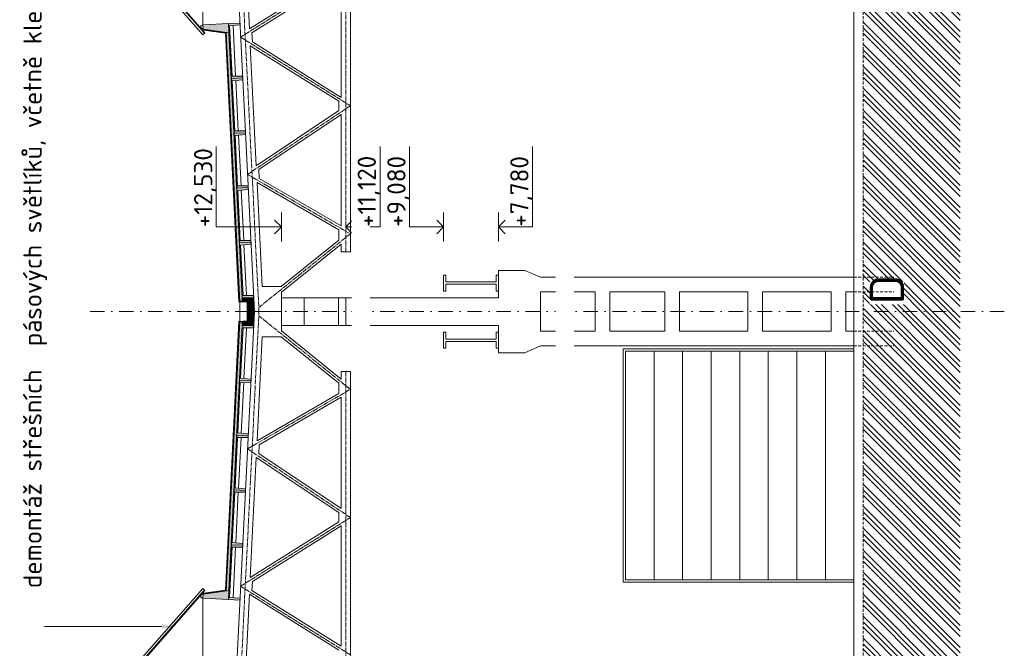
# Model space of a CAD drawing. Header units: millimetres. Extents: x -15830 to 4680139, y -28864 to 2281735.
# Tile 113 of 256: x 147219 to 168764, y 132224 to 145964. Entities that reach past the tile are written whole.
import ezdxf
from ezdxf import colors
from ezdxf.entities.mleader import LeaderData, LeaderLine
from ezdxf.math import Vec2, Vec3

# ---------------------------------------------------------------- set-up
doc = ezdxf.new("R2010")
doc.units = ezdxf.units.MM
for name, pattern in [('AM_DIN_G_W050', [13.75, 9.75, -1.5, 1, -1.5]), ('CARKOVANA', [5, 3, -2]), ('CENTERX2', [101.6, 63.5, -12.7, 12.7, -12.7]), ('DASHDOT', [25.4, 12.7, -6.35, 0, -6.35]), ('HIDDEN', [9.525, 6.35, -3.175])]:
    doc.linetypes.add(name, pattern=pattern)
for name, color, linetype, lineweight in [('A99_N_sraf', 252, 'Continuous', 0), ('A99_N_txt-popis-200', 240, 'Continuous', 5), ('A99_N_txt-popis-50 @ 200', 240, 'Continuous', 9), ('A99_S_kce-demolice', 30, 'Continuous', 20), ('A99_S_kce-pohl', 7, 'Continuous', 5), ('A99_S_kce-rez-sil', 7, 'Continuous', 15), ('A99_S_kce-rez-ten', 7, 'Continuous', 9), ('A99_S_koty-200-vysk', 160, 'Continuous', 9), ('A99_S_osy', 1, 'CENTERX2', 5), ('A99_S_sraf', 252, 'Continuous', 9)]:
    doc.layers.add(name, color=color, linetype=linetype, lineweight=lineweight)
doc.styles.add('A99_popis', font='isocpeur.ttf')
doc.styles.add('ad_popis 100', font='isocpeur.ttf', dxfattribs={"height": 200})
pattern_1 = [(135, (155363.95, 93373.25), (-35.35534, -35.35534), []), (135, (155363.95, 93387.394), (-35.35534, -35.35534), []), (135, (155363.95, 93415.68), (-49.497475, -21.213203), [20, -10, 0, -10])]
pattern_2 = [(137.86, (152077.84, 121899.01), (-26.83778, -29.660305), []), (92.86, (152062.357, 121943.362), (-29.660305, 26.837778), [5, -51.56854]), (137.86, (152062.108, 121948.356), (-26.83778, -29.660305), [5, -35]), (182.86, (152058.4, 121951.71), (-26.837778, -29.660305), [5, -51.56854]), (227.86, (152053.406, 121951.46), (29.660305, -26.83778), [5, -35]), (92.86, (152050.3, 121942.76), (-29.660305, 26.837778), [5, -51.56854]), (137.86, (152054.01, 121939.405), (-26.83778, -29.660305), [5, -35]), (182.86, (152059.002, 121939.655), (-26.837778, -29.660305), [5, -51.56854]), (227.86, (152062.357, 121943.362), (29.660305, -26.83778), [5, -35]), (137.86, (152045.08, 121955.62), (-26.83778, -29.660305), [10, -30])]

msp = doc.modelspace()

# ---------------------------------------------------------------- hatches: boundary and pattern name
at = {"layer": 'A99_N_sraf', "lineweight": 0, "transparency": 33554687}
h = msp.add_hatch(dxfattribs=at)
h.set_pattern_fill('ZELEZOBETON', color=256, scale=10)
h.set_pattern_definition([(45, (-137246.05, -449416.75), (-35.355339, 35.355339), []), (45, (-137231.91, -449416.75), (-35.355339, 35.355339), []), (45, (-137203.623, -449416.75), (-21.2132034, 49.4974747), [20, -10, 0, -10])])
h.paths.add_polyline_path([(152338.95, 139583.252), (152303.95, 139583.252), (152303.95, 139363.252), (152088.95, 139353.252), (152088.95, 139283.252), (152338.95, 139283.252)])
h.paths.add_polyline_path([(152338.95, 139883.252), (152088.95, 139883.252), (152088.95, 139813.252), (152303.95, 139803.252), (152303.95, 139583.252), (152338.95, 139583.252)])
at = {"layer": 'A99_S_kce-demolice', "lineweight": 0}
h = msp.add_hatch(dxfattribs=at)
h.set_pattern_fill('BETON-LEHKY', color=256, scale=10, style=0)
h.set_pattern_definition([(45, (-86056.908, 94283.252), (-28.284271, 28.284271), []), (0, (-86011.84, 94296.5), (28.2842712, 28.2842712), [5, -51.5685425]), (45, (-86006.84, 94296.5), (-28.284271, 28.284271), [5, -35]), (90, (-86003.303, 94300.036), (-28.2842712, 28.2842712), [5, -51.5685425]), (135, (-86003.303, 94305.036), (-28.284271, -28.284271), [5, -35]), (0, (-86011.84, 94308.572), (28.2842712, 28.2842712), [5, -51.5685425]), (45, (-86015.375, 94305.036), (-28.284271, 28.284271), [5, -35]), (90, (-86015.375, 94300.036), (-28.2842712, 28.2842712), [5, -51.5685425]), (135, (-86011.84, 94296.5), (-28.284271, -28.284271), [5, -35]), (45, (-85998.732, 94313.143), (-28.284271, 28.284271), [10, -30])])
h.paths.add_polyline_path([(152303.95, 139803.252), (152219.533, 139807.178), (152218.95, 139359.299), (152303.95, 139363.252)])
at = {"layer": 'A99_S_sraf', "linetype": 'Continuous', "lineweight": 0}
h = msp.add_hatch(dxfattribs=at)
h.set_pattern_fill('ZEM_PUVODNI', color=256, scale=85)
h.set_pattern_definition([(135, (-86071.05, 89198.25), (-240.4163, -240.4163), []), (135, (-86071.05, 89318.46), (-240.4163, -240.4163), []), (135, (-86071.05, 89438.67), (-240.4163, -240.4163), [])])
h.paths.add_polyline_path([(165673.95, 76738.252), (165673.95, 89258.252), (165673.95, 93393.252), (166228.95, 93393.252), (166228.95, 93683.252), (165673.95, 93683.252), (165673.95, 178108.252), (167798.95, 178108.252), (167798.95, 76738.252)])

# ---------------------------------------------------------------- linework, layer by layer
at = {"layer": 'A99_N_sraf', "linetype": 'Continuous', "lineweight": 0, "ltscale": 2, "transparency": 33554562}
msp.add_lwpolyline([(152088.95, 139883.252), (152338.95, 139883.252), (152338.95, 139283.252), (152088.95, 139283.252), (152088.95, 139353.252), (152303.95, 139363.252), (152303.95, 139803.252), (152088.95, 139813.252)], close=True, dxfattribs=at)
for points in [[(152218.95, 139583.252), (152218.95, 139807.206), (152021.892, 139816.371)], [(152218.95, 139583.252), (152218.95, 139359.299), (152021.892, 139350.133)]]:
    msp.add_lwpolyline(points, dxfattribs=at)
at = {"layer": 'A99_S_kce-demolice', "lineweight": 9}
msp.add_lwpolyline([(151233.62, 145772.149), (151229.467, 145842.025), (151184.547, 145839.356), (151188.699, 145769.479)], close=True, dxfattribs=at)
at = {"layer": 'A99_S_kce-pohl', "lineweight": 5}
for p, q in [((154253.95, 141058.385), (154253.95, 140888.598)), ((154253.95, 138108.119), (154253.95, 138277.906))]:
    msp.add_line(p, q, dxfattribs=at)
at = {"layer": 'A99_S_kce-pohl'}
for p, q in [((157693.95, 140483.252), (157693.95, 139883.252)), ((157693.95, 140483.252), (158274.333, 140483.252)), ((158613.95, 140333.252), (158274.333, 140483.252)), ((158613.95, 140333.252), (165473.95, 140333.252)), ((157693.95, 139883.252), (152974.426, 139883.252)), ((158613.95, 140013.252), (159813.95, 140013.252)), ((158613.95, 140013.252), (158613.95, 139153.252)), ((159813.95, 140013.252), (159813.95, 139153.252)), ((160133.95, 140013.252), (160133.95, 139153.252)), ((160133.95, 140013.252), (161333.95, 140013.252)), ((161333.95, 140013.252), (161333.95, 139153.252)), ((161653.95, 140013.252), (161653.95, 139153.252)), ((161653.95, 140013.252), (163153.95, 140013.252)), ((163153.95, 140013.252), (163153.95, 139153.252)), ((163473.95, 140013.252), (163473.95, 139153.252)), ((163473.95, 140013.252), (164973.95, 140013.252)), ((164973.95, 140013.252), (164973.95, 139153.252)), ((165293.95, 140013.252), (165293.95, 139153.252)), ((165293.95, 140013.252), (165473.95, 140013.252)), ((157693.95, 139283.252), (152974.426, 139283.252)), ((157693.95, 138683.252), (157693.95, 139283.252)), ((158613.95, 139153.252), (159813.95, 139153.252)), ((160133.95, 139153.252), (161333.95, 139153.252)), ((161653.95, 139153.252), (163153.95, 139153.252)), ((163473.95, 139153.252), (164973.95, 139153.252)), ((165293.95, 139153.252), (165473.95, 139153.252)), ((158613.95, 138833.252), (158274.333, 138683.252)), ((158613.95, 138833.252), (165473.95, 138833.252)), ((157693.95, 138683.252), (158274.333, 138683.252))]:
    msp.add_line(p, q, dxfattribs=at)
at = {"layer": 'A99_S_kce-pohl', "lineweight": 0}
for p, q in [((152943.95, 139503.252), (152943.95, 140005.649)), ((152943.95, 139663.252), (152943.95, 139160.855))]:
    msp.add_line(p, q, dxfattribs=at)
at = {"layer": 'A99_S_kce-pohl', "lineweight": 5}
for points in [[(151903.95, 148583.252), (152353.95, 139583.252)], [(152114.457, 148378.119), (152245.273, 145761.791)], [(154203.95, 146985.964), (152245.273, 145761.791)], [(154253.95, 146899.29), (152299.536, 145677.781)], [(154253.95, 146899.29), (154253.95, 144267.214)], [(152299.536, 145677.781), (152309.294, 145482.625)], [(152309.294, 145482.625), (154253.95, 144267.214)], [(152263.703, 145393.194), (152394.833, 142770.6)], [(152263.703, 145393.194), (154203.95, 144180.54)], [(154203.95, 144180.54), (154203.95, 143976.678)], [(154203.95, 143976.678), (152394.833, 142770.6)], [(154253.95, 143889.826), (152449.096, 142686.59)], [(154253.95, 143889.826), (154253.95, 141456.553)], [(152449.096, 142686.59), (152458.736, 142493.788)], [(152458.736, 142493.788), (154253.95, 141456.553)], [(152413.13, 142404.647), (152526.7, 140133.252)], [(152413.13, 142404.647), (154203.95, 141369.951)], [(154203.95, 141369.951), (154203.95, 141146.493)], [(154203.95, 141146.493), (152943.097, 140133.252)], [(154253.95, 141058.385), (152943.95, 140005.649)], [(152943.097, 140133.252), (152526.7, 140133.252)], [(152943.95, 139583.252), (152943.95, 140005.649)], [(151903.95, 130583.252), (152353.95, 139583.252)], [(152943.95, 139583.252), (152943.95, 139160.855)], [(152413.13, 136761.857), (152526.7, 139033.252)], [(152943.097, 139033.252), (152526.7, 139033.252)], [(154203.95, 138020.011), (152943.097, 139033.252)], [(154253.95, 138108.119), (152943.95, 139160.855)], [(154203.95, 137796.553), (154203.95, 138020.011)], [(152413.13, 136761.857), (154203.95, 137796.553)], [(152458.736, 136672.716), (154253.95, 137709.951)], [(154253.95, 135276.678), (154253.95, 137709.951)], [(152449.096, 136479.914), (152458.736, 136672.716)], [(152263.703, 133773.31), (152394.833, 136395.905)], [(154203.95, 135189.826), (152394.833, 136395.905)], [(154253.95, 135276.678), (152449.096, 136479.914)], [(154203.95, 134985.964), (154203.95, 135189.826)], [(152263.703, 133773.31), (154203.95, 134985.964)], [(152309.294, 133683.879), (154253.95, 134899.29)], [(154253.95, 132267.214), (154253.95, 134899.29)], [(152299.536, 133488.723), (152309.294, 133683.879)], [(152114.457, 130788.385), (152245.273, 133404.713)], [(154203.95, 132180.54), (152245.273, 133404.713)], [(154253.95, 132267.214), (152299.536, 133488.723)]]:
    msp.add_lwpolyline(points, dxfattribs=at)
at = {"layer": 'A99_S_kce-pohl', "color": 253, "linetype": 'AM_DIN_G_W050', "lineweight": 0, "ltscale": 10}
for points in [[(152003.826, 148588.246), (152453.826, 139588.246)], [(152003.826, 130578.258), (152453.826, 139578.258)]]:
    msp.add_lwpolyline(points, dxfattribs=at)
at = {"layer": 'A99_S_kce-pohl'}
for points in [[(165473.95, 138768.252), (160423.95, 138768.252), (160423.95, 133668.252), (165473.95, 133668.252)], [(165473.95, 138718.252), (160473.95, 138718.252), (160473.95, 133718.252), (165473.95, 133718.252)]]:
    msp.add_lwpolyline(points, close=True, dxfattribs=at)
for points in [[(161098.95, 138718.252), (161098.95, 138718.252), (161098.95, 133718.252)], [(161723.95, 138718.252), (161723.95, 138718.252), (161723.95, 133718.252)], [(162348.95, 138718.252), (162348.95, 138718.252), (162348.95, 133718.252)], [(162973.95, 138718.252), (162973.95, 138718.252), (162973.95, 133718.252)], [(163598.95, 138718.252), (163598.95, 138718.252), (163598.95, 133718.252)], [(164223.95, 138718.252), (164223.95, 138718.252), (164223.95, 133718.252)], [(164848.95, 138718.252), (164848.95, 138718.252), (164848.95, 133718.252)]]:
    msp.add_lwpolyline(points, dxfattribs=at)
at = {"layer": 'A99_S_kce-rez-sil'}
for p, q in [((156493.95, 140383.252), (156493.95, 140033.252)), ((156493.95, 140383.252), (156543.95, 140383.252)), ((156543.95, 140383.252), (156543.95, 140233.252)), ((157693.95, 140383.252), (157643.95, 140383.252)), ((157643.95, 140383.252), (157643.95, 140233.252)), ((157693.95, 140383.252), (157693.95, 140033.252)), ((156543.95, 140233.252), (157643.95, 140233.252)), ((156543.95, 140183.252), (157643.95, 140183.252)), ((156543.95, 140033.252), (156543.95, 140183.252)), ((157643.95, 140033.252), (157643.95, 140183.252)), ((152943.95, 139363.252), (152943.95, 139963.252)), ((153443.95, 139283.252), (153443.95, 139883.252)), ((156493.95, 140033.252), (156543.95, 140033.252)), ((157693.95, 140033.252), (157643.95, 140033.252)), ((156493.95, 138783.252), (156493.95, 139133.252)), ((156493.95, 139133.252), (156543.95, 139133.252)), ((156543.95, 139133.252), (156543.95, 138983.252)), ((156543.95, 138983.252), (157643.95, 138983.252)), ((157693.95, 139133.252), (157643.95, 139133.252)), ((157643.95, 139133.252), (157643.95, 138983.252)), ((157693.95, 138783.252), (157693.95, 139133.252)), ((156493.95, 138783.252), (156543.95, 138783.252)), ((156543.95, 138783.252), (156543.95, 138933.252)), ((156543.95, 138933.252), (157643.95, 138933.252)), ((157643.95, 138783.252), (157643.95, 138933.252)), ((157693.95, 138783.252), (157643.95, 138783.252))]:
    msp.add_line(p, q, dxfattribs=at)
at = {"layer": 'A99_S_kce-rez-sil', "lineweight": 9}
msp.add_line((152338.95, 139583.252), (152943.95, 139583.252), dxfattribs=at)
at = {"layer": 'A99_S_kce-rez-sil'}
msp.add_lwpolyline([(153443.95, 139883.252), (153443.95, 139283.252), (152943.95, 139283.252), (152943.95, 139883.252)], close=True, dxfattribs=at)
at = {"layer": 'A99_S_kce-rez-sil', "color": 7, "linetype": 'HIDDEN', "lineweight": 5, "ltscale": 10}
for points in [[(165473.95, 139153.252), (166343.95, 139153.252)], [(165473.95, 138833.252), (166343.95, 138833.252)]]:
    msp.add_lwpolyline(points, dxfattribs=at)
at = {"layer": 'A99_S_kce-rez-ten', "linetype": 'HIDDEN', "lineweight": 5, "ltscale": 10}
msp.add_line((165673.95, 93683.252), (165673.95, 178108.252), dxfattribs=at)
at = {"layer": 'A99_S_kce-rez-ten', "lineweight": 13}
msp.add_line((165473.95, 121013.252), (165473.95, 176133.252), dxfattribs=at)
at = {"layer": 'A99_S_kce-rez-ten', "lineweight": 0}
for points in [[(152098.721, 144691.88), (151849.032, 144679.406), (151789.157, 145877.912), (152038.846, 145890.386), (152040.842, 145850.435), (151811.627, 145828.972), (151866.512, 144730.342), (152096.725, 144731.831)], [(152158.595, 143493.375), (151908.907, 143480.901), (151849.032, 144679.406), (152098.721, 144691.88), (152100.716, 144651.93), (151871.502, 144630.467), (151926.387, 143531.837), (152156.6, 143533.325)], [(152218.47, 142294.87), (151968.782, 142282.396), (151908.907, 143480.901), (152158.595, 143493.375), (152160.591, 143453.425), (151931.377, 143431.961), (151986.262, 142333.331), (152216.474, 142334.82)], [(152278.345, 141096.364), (152028.657, 141083.89), (151968.782, 142282.396), (152218.47, 142294.87), (152220.466, 142254.92), (151991.252, 142233.456), (152046.137, 141134.826), (152276.349, 141136.315)], [(152278.345, 138070.14), (152028.657, 138082.614), (151968.782, 136884.108), (152218.47, 136871.634), (152220.466, 136911.585), (151991.252, 136933.048), (152046.137, 138031.678), (152276.349, 138030.19)], [(152218.47, 136871.634), (151968.782, 136884.108), (151908.907, 135685.603), (152158.595, 135673.129), (152160.591, 135713.079), (151931.377, 135734.543), (151986.262, 136833.173), (152216.474, 136831.684)], [(152158.595, 135673.129), (151908.907, 135685.603), (151849.032, 134487.098), (152098.721, 134474.624), (152100.716, 134514.574), (151871.502, 134536.038), (151926.387, 135634.667), (152156.6, 135633.179)], [(152098.721, 134474.624), (151849.032, 134487.098), (151789.157, 133288.592), (152038.846, 133276.118), (152040.842, 133316.069), (151811.627, 133337.532), (151866.512, 134436.162), (152096.725, 134434.674)]]:
    msp.add_lwpolyline(points, close=True, dxfattribs=at)
at = {"layer": 'A99_S_kce-rez-ten', "lineweight": 9}
for points in [[(152098.721, 144691.88), (152096.725, 144731.831), (151866.512, 144730.342), (151811.627, 145828.972), (152040.842, 145850.435), (152038.846, 145890.386), (151789.157, 145877.912)], [(152098.721, 144691.88), (152100.716, 144651.93), (151871.502, 144630.467), (151926.387, 143531.837), (152156.6, 143533.325), (152158.595, 143493.375), (152158.595, 143493.375)], [(152218.47, 142294.87), (152216.474, 142334.82), (151986.262, 142333.331), (151931.377, 143431.961), (152160.591, 143453.425), (152158.595, 143493.375), (152158.595, 143493.375)], [(152218.47, 142294.87), (152220.466, 142254.92), (151991.252, 142233.456), (152046.137, 141134.826), (152276.349, 141136.315), (152278.345, 141096.364), (152278.345, 141096.364)], [(152353.95, 139583.252), (152336.224, 139937.809), (152106.012, 139936.321), (152051.126, 141034.951), (152280.341, 141056.414), (152278.345, 141096.364), (152278.345, 141096.364)], [(152353.95, 139583.252), (152336.224, 139228.695), (152106.012, 139230.183), (152051.126, 138131.553), (152280.341, 138110.09), (152278.345, 138070.14), (152278.345, 138070.14)], [(152218.47, 136871.634), (152220.466, 136911.585), (151991.252, 136933.048), (152046.137, 138031.678), (152276.349, 138030.19), (152278.345, 138070.14), (152278.345, 138070.14)], [(152218.47, 136871.634), (152216.474, 136831.684), (151986.262, 136833.173), (151931.377, 135734.543), (152160.591, 135713.079), (152158.595, 135673.129), (152158.595, 135673.129)], [(152098.721, 134474.624), (152100.716, 134514.574), (151871.502, 134536.038), (151926.387, 135634.667), (152156.6, 135633.179), (152158.595, 135673.129), (152158.595, 135673.129)], [(152098.721, 134474.624), (152096.725, 134434.674), (151866.512, 134436.162), (151811.627, 133337.532), (152040.842, 133316.069), (152038.846, 133276.118), (151789.157, 133288.592)]]:
    msp.add_lwpolyline(points, dxfattribs=at)
at = {"layer": 'A99_S_kce-rez-ten', "lineweight": 0}
for points in [[(152083.538, 139885.136), (151794.03, 145679.647)], [(152083.534, 139885.26), (152083.534, 139813.504)], [(152088.534, 139885.26), (152088.534, 139813.271)], [(152198.95, 139583.252), (152198.95, 139788.114), (152012.859, 139796.77)], [(152218.95, 139583.252), (152218.95, 139807.206), (152013.788, 139816.748)], [(152198.95, 139583.252), (152198.95, 139378.39), (152012.859, 139369.735)], [(152218.95, 139583.252), (152218.95, 139359.299), (152013.788, 139349.756)], [(152083.538, 139281.368), (151794.03, 133486.857)], [(152083.534, 139281.244), (152083.534, 139353)], [(152088.534, 139281.244), (152088.534, 139353.233)]]:
    msp.add_lwpolyline(points, dxfattribs=at)
at = {"layer": 'A99_S_kce-rez-ten', "linetype": 'CARKOVANA', "lineweight": 0, "ltscale": 15}
for points, const_width in [([(152086.034, 139885.26), (151796.596, 145678.024)], 5), ([(152086.034, 139885.26), (152086.034, 139813.388)], 5), ([(152208.95, 139583.252), (152208.95, 139797.66), (152022.393, 139806.337)], 20), ([(152208.95, 139583.252), (152208.95, 139368.844), (152022.393, 139360.167)], 20), ([(152086.034, 139281.244), (151796.596, 133488.48)], 5), ([(152086.034, 139281.244), (152086.034, 139353.116)], 5)]:
    msp.add_lwpolyline(points, dxfattribs=dict(at, const_width=const_width))
at = {"layer": 'A99_S_kce-rez-ten', "lineweight": 5}
for points in [[(151941.582, 144730.827), (151886.371, 145835.971)], [(151946.246, 144637.466), (152001.456, 143532.322)], [(152061.331, 142333.817), (152006.121, 143438.96)], [(152121.206, 141135.311), (152065.995, 142240.455)], [(152181.081, 139936.806), (152125.87, 141041.95)], [(152033.95, 139368.252), (152033.95, 139798.252)], [(152181.081, 139229.698), (152125.87, 138124.555)], [(152121.206, 138031.193), (152065.995, 136926.049)], [(152061.331, 136832.687), (152006.121, 135727.544)], [(152001.456, 135634.182), (151946.246, 134529.039)], [(151941.582, 134435.677), (151886.371, 133330.533)]]:
    msp.add_lwpolyline(points, dxfattribs=at)
at = {"layer": 'A99_S_koty-200-vysk', "ltscale": 2}
for p, q in [((151516.188, 141436.076), (151516.188, 143192.618)), ((155102.913, 141436.076), (155102.913, 143192.618)), ((155744.988, 141436.076), (155744.988, 143192.618)), ((158442.913, 141436.076), (158442.913, 143192.618)), ((152943.95, 141436.076), (152794.004, 141585.625)), ((152943.95, 141118.78), (152943.95, 141753.372)), ((154353.95, 141436.076), (154503.897, 141585.625)), ((156493.95, 141436.076), (156344.004, 141585.625)), ((156493.95, 141118.78), (156493.95, 141753.372)), ((157693.95, 141118.78), (157693.95, 141753.372)), ((157693.95, 141436.076), (157843.897, 141585.625)), ((152943.95, 141436.076), (151516.188, 141436.076)), ((152943.95, 141436.076), (152794.004, 141286.527)), ((154353.95, 141436.076), (155102.913, 141436.076)), ((154353.95, 141436.076), (154503.897, 141286.527)), ((156493.95, 141436.076), (155744.988, 141436.076)), ((156493.95, 141436.076), (156344.004, 141286.527)), ((157693.95, 141436.076), (158442.913, 141436.076)), ((157693.95, 141436.076), (157843.897, 141286.527))]:
    msp.add_line(p, q, dxfattribs=at)
at = {"layer": 'A99_S_osy', "linetype": 'DASHDOT', "lineweight": 5, "ltscale": 25}
msp.add_lwpolyline([(168763.768, 139583.252), (148743.768, 139583.252)], dxfattribs=at)

# ---------------------------------------------------------------- texts
at = {"layer": 'A99_S_koty-200-vysk', "ltscale": 2, "style": 'A99_popis'}
for s, p in [('+12,530', (151433.503, 141428.252)), ('+11,120 ', (155013.204, 141433.252)), ('+9,080', (155662.302, 141433.252)), ('+7,780', (158353.204, 141438.252))]:
    msp.add_text(s, height=400, rotation=90, dxfattribs=at).set_placement(p)

# ---------------------------------------------------------------- next in the draw order: texts
at = {"layer": 'A99_N_txt-popis-200', "color": 1, "lineweight": 0, "insert": (165820.453, 139743.252), "char_height": 750, "width": 491.27702, "attachment_point": 1, "rotation": 90, "style": 'ad_popis 100', "bg_fill": 3, "box_fill_scale": 1, "bg_fill_color": 256, "bg_fill_transparency": 0}
msp.add_mtext('D', dxfattribs=at)

# ---------------------------------------------------------------- next in the draw order: leaders
at = {"layer": 'A99_N_txt-popis-50 @ 200', "lineweight": 9}
ml = msp.add_multileader_mtext('Standard', dxfattribs=at)
ml.set_content('\\A1;{\\C256;demontáž střešních  panelů PUR + polykarbonát, tl.40mm, včetně klempířských výrobků}', color=1, style='A99_popis')
ml.set_leader_properties(color=256, linetype='ByLayer', lineweight=-1)
ml.build(insert=Vec2(0, 0))
ml.multileader.update_dxf_attribs({"dogleg_length": 1, "arrow_head_size": 300, "scale": 200})
ctx = ml.context
ctx.base_point, ctx.scale, ctx.char_height, ctx.arrow_head_size, ctx.landing_gap_size, ctx.plane_origin, ctx.plane_x_axis, ctx.plane_y_axis = Vec3(147558.931, 101197.914), 200, 400, 300, 250, Vec3(153364.955, 104357.914), Vec3(0, 1), Vec3(-1, 0)
notes = []
notes.append((ctx, [(0, (1, 1, 0), (147558.931, 100612.914), (0, 1), 585, [(0, [(151668.95, 100612.914)], 0, [])])]))
ctx.mtext.insert, ctx.mtext.text_direction, ctx.mtext.rotation, ctx.mtext.width, ctx.mtext.flow_direction = Vec3(147298.931, 101447.914), Vec3(0, 1), 1.570796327, 10901.4332, 5
ctx.mtext.has_bg_fill, ctx.mtext.bg_color, ctx.mtext.bg_scale_factor, ctx.mtext.bg_transparency, ctx.mtext.use_window_bg_color = 1, -1073741824, 1, 0, 1
ml = msp.add_multileader_mtext('Standard', dxfattribs=at)
ml.set_content('\\A1;{\\C256;demontáž pásového prosvětlení z polykarbonátu}', color=1, style='A99_popis')
ml.set_leader_properties(color=256, linetype='ByLayer', lineweight=-1)
ml.build(insert=Vec2(0, 0))
ml.multileader.update_dxf_attribs({"dogleg_length": 1, "arrow_head_size": 300, "scale": 200})
ctx = ml.context
ctx.base_point, ctx.scale, ctx.char_height, ctx.arrow_head_size, ctx.landing_gap_size, ctx.plane_origin, ctx.plane_x_axis, ctx.plane_y_axis = Vec3(154744.765, 86530.581), 200, 400, 300, 250, Vec3(160550.789, 88883.252), Vec3(0, 1), Vec3(-1, 0)
notes.append((ctx, [(1, (1, 1, 0), (154744.765, 92295.581), (0, -1), 585, [(0, [(154759.765, 93398.252)], 0, [])])]))
ctx.mtext.insert, ctx.mtext.text_direction, ctx.mtext.rotation, ctx.mtext.width, ctx.mtext.flow_direction = Vec3(154484.765, 86780.581), Vec3(0, 1), 1.570796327, 5217.25119, 5
ctx.mtext.has_bg_fill, ctx.mtext.bg_color, ctx.mtext.bg_scale_factor, ctx.mtext.bg_transparency, ctx.mtext.use_window_bg_color = 1, -1073741824, 1, 0, 1
ml = msp.add_multileader_mtext('Standard', dxfattribs=at)
ml.set_content('\\A1;{\\C256;demontáž stěnových panelů PUR, tl.40mm, včetně klempířských výrobků}', color=1, style='A99_popis')
ml.set_leader_properties(color=256, linetype='ByLayer', lineweight=-1)
ml.build(insert=Vec2(0, 0))
ml.multileader.update_dxf_attribs({"dogleg_length": 1, "arrow_head_size": 300, "scale": 200})
ctx = ml.context
ctx.base_point, ctx.scale, ctx.char_height, ctx.arrow_head_size, ctx.landing_gap_size, ctx.plane_origin, ctx.plane_x_axis, ctx.plane_y_axis = Vec3(159204.765, 86526.701), 200, 400, 300, 250, Vec3(165010.789, 88883.252), Vec3(0, 1), Vec3(-1, 0)
notes.append((ctx, [(1, (1, 1, 0), (159204.765, 92651.701), (0, -1), 585, [(0, [(159219.765, 93398.252)], 0, [])])]))
ctx.mtext.insert, ctx.mtext.text_direction, ctx.mtext.rotation, ctx.mtext.width, ctx.mtext.flow_direction = Vec3(158944.765, 86776.701), Vec3(0, 1), 1.570796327, 5217.25119, 5
ctx.mtext.has_bg_fill, ctx.mtext.bg_color, ctx.mtext.bg_scale_factor, ctx.mtext.bg_transparency, ctx.mtext.use_window_bg_color = 1, -1073741824, 1, 0, 1
for ctx, leaders in notes:
    for number, flags, end, landing, length, lines in leaders:
        leader = LeaderData()
        leader.index, (leader.has_last_leader_line, leader.has_dogleg_vector, leader.attachment_direction) = number, flags
        leader.last_leader_point, leader.dogleg_vector, leader.dogleg_length = Vec3(end), Vec3(landing), length
        for number, points, colour, breaks in lines:
            line = LeaderLine()
            line.index, line.vertices, line.color, line.breaks = number, Vec3.list(points), colors.encode_raw_color(colour), breaks
            leader.lines.append(line)
        ctx.leaders.append(leader)

# ---------------------------------------------------------------- next in the draw order: hatches: boundary and pattern name
at = {"layer": 'A99_N_sraf', "lineweight": 0, "transparency": 33554687}
h = msp.add_hatch(dxfattribs=at)
h.set_pattern_fill('ZELEZOBETON', color=256, scale=10)
h.set_pattern_definition(pattern_1)
h.paths.add_polyline_path([(152088.531, 139885.385), (152149.478, 139888.43), (152287.001, 139895.3), (152338.22, 139897.859), (152336.222, 139937.809), (152106.012, 139936.321), (152051.126, 141034.951), (152280.341, 141056.414), (152276.349, 141136.315), (152046.137, 141134.826), (151991.252, 142233.456), (152220.367, 142254.91), (152216.372, 142334.819), (151986.262, 142333.331), (151931.377, 143431.961), (152160.442, 143453.411), (152156.447, 143533.324), (151926.387, 143531.837), (151871.502, 144630.467), (152100.716, 144651.93), (152096.521, 144731.829), (151866.512, 144730.342), (151811.627, 145828.972), (152040.592, 145850.412), (152038.594, 145890.373), (151229.855, 145849.97), (151234.345, 145760.082), (151799.136, 145678.161)])
at = {"layer": 'A99_N_sraf', "linetype": 'Continuous', "lineweight": 0, "ltscale": 2, "transparency": 33554562}
h = msp.add_hatch(dxfattribs=at)
h.set_pattern_fill('BETON-LEHKY', color=256, scale=10)
h.set_pattern_definition(pattern_2)
h.paths.add_polyline_path([(152032.598, 139802.491), (151739.71, 145665.18), (151794.642, 145667.924), (152087.529, 139805.235)])
at = {"layer": 'A99_N_sraf', "lineweight": 0, "transparency": 33554687}
h = msp.add_hatch(dxfattribs=at)
h.set_pattern_fill('ZELEZOBETON', color=256, scale=10)
h.set_pattern_definition(pattern_1)
h.paths.add_polyline_path([(152088.531, 139281.119), (152149.478, 139278.074), (152287.001, 139271.204), (152338.22, 139268.645), (152336.222, 139228.695), (152106.012, 139230.183), (152051.126, 138131.553), (152280.341, 138110.09), (152276.349, 138030.19), (152046.137, 138031.678), (151991.252, 136933.048), (152220.367, 136911.594), (152216.372, 136831.685), (151986.262, 136833.173), (151931.377, 135734.543), (152160.442, 135713.093), (152156.447, 135633.18), (151926.387, 135634.667), (151871.502, 134536.038), (152100.716, 134514.574), (152096.521, 134434.675), (151866.512, 134436.162), (151811.627, 133337.532), (152040.592, 133316.092), (152038.594, 133276.131), (151229.855, 133316.534), (151234.345, 133406.422), (151799.136, 133488.343)])
at = {"layer": 'A99_N_sraf', "linetype": 'Continuous', "lineweight": 0, "ltscale": 2, "transparency": 33554562}
h = msp.add_hatch(dxfattribs=at)
h.set_pattern_fill('BETON-LEHKY', color=256, scale=10)
h.set_pattern_definition(pattern_2)
h.paths.add_polyline_path([(152031.928, 139350.6), (151739.71, 133501.325), (151794.642, 133498.58), (152087.082, 139353.165)])

# ---------------------------------------------------------------- next in the draw order: linework, layer by layer
at = {"layer": 'A99_S_kce-demolice', "lineweight": 9}
for points in [[(151223.423, 145634.604), (151272.279, 145677.477)], [(151223.423, 133533.431), (151272.279, 133490.558)]]:
    msp.add_lwpolyline(points, dxfattribs=at)
msp.add_lwpolyline([(151233.62, 133395.886), (151229.467, 133326.009), (151184.547, 133328.679), (151188.699, 133398.555)], close=True, dxfattribs=at)
at = {"layer": 'A99_S_kce-pohl', "lineweight": 5}
for p, q in [((154253.95, 140888.598), (154453.95, 140888.598)), ((154253.95, 138277.906), (154453.95, 138277.906))]:
    msp.add_line(p, q, dxfattribs=at)
at = {"layer": 'A99_S_kce-pohl', "color": 253, "linetype": 'AM_DIN_G_W050', "lineweight": 0, "ltscale": 10}
for points in [[(154353.95, 140888.598), (154353.95, 140888.598), (154353.95, 148583.252)], [(154453.95, 147083.252), (152053.95, 145583.252)], [(152053.95, 145583.252), (154453.95, 144083.252), (152203.95, 142583.252), (154453.95, 141283.252)], [(154453.95, 141283.252), (152449.611, 139672.535)], [(154453.95, 137883.252), (152449.611, 139493.969)], [(154353.95, 138277.906), (154353.95, 138277.906), (154353.95, 130583.252)], [(152053.95, 133583.252), (154453.95, 135083.252), (152203.95, 136583.252), (154453.95, 137883.252)], [(154453.95, 132083.252), (152053.95, 133583.252)]]:
    msp.add_lwpolyline(points, dxfattribs=at)
at = {"layer": 'A99_S_kce-pohl', "lineweight": 5}
for points in [[(154453.95, 148583.252), (154453.95, 140888.598)], [(154453.95, 130583.252), (154453.95, 138277.906)]]:
    msp.add_lwpolyline(points, dxfattribs=at)
at = {"layer": 'A99_S_kce-rez-sil', "color": 7, "linetype": 'HIDDEN', "lineweight": 5, "ltscale": 10}
for points in [[(165473.95, 140333.252), (166343.95, 140333.252)], [(165473.95, 140013.252), (166343.95, 140013.252)]]:
    msp.add_lwpolyline(points, dxfattribs=at)
at = {"layer": 'A99_S_kce-rez-sil'}
msp.add_lwpolyline([(154193.95, 139883.252), (154193.95, 139283.252), (154353.95, 139283.252), (154353.95, 139883.252)], close=True, dxfattribs=at)
at = {"layer": 'A99_S_kce-rez-ten', "lineweight": 0}
for points in [[(151228.95, 151318.252), (151228.95, 145849.783)], [(151234.345, 145760.082), (151228.95, 145849.783)], [(152088.531, 139885.385), (151799.136, 145678.161), (151234.345, 145760.082)], [(152032.598, 139802.491), (151738.624, 145686.927), (151238.95, 145759.423)], [(152012.859, 139796.77), (151719.469, 145669.496), (151238.95, 145739.213)], [(152088.531, 139281.119), (151799.136, 133488.343), (151232.88, 133406.209)], [(152012.859, 139369.735), (151719.469, 133497.008), (151238.95, 133427.291)], [(152032.598, 139364.013), (151738.624, 133479.577), (151238.95, 133407.081)], [(151234.345, 133407.953), (151228.95, 133318.252)], [(151228.95, 133318.252), (151228.95, 127843.252)]]:
    msp.add_lwpolyline(points, dxfattribs=at)
at = {"layer": 'A99_S_kce-rez-ten', "lineweight": 9}
for points in [[(151229.855, 145849.97), (151789.157, 145877.912)], [(151229.855, 133316.534), (151789.157, 133288.592)]]:
    msp.add_lwpolyline(points, dxfattribs=at)
at = {"layer": 'A99_S_kce-rez-ten', "linetype": 'CARKOVANA', "lineweight": 0, "ltscale": 15, "const_width": 20}
for points in [[(152022.61, 139801.992), (151729.011, 145678.923), (151238.95, 145749.403)], [(152022.61, 139364.512), (151729.011, 133487.581), (151238.95, 133417.102)]]:
    msp.add_lwpolyline(points, dxfattribs=at)

# ---------------------------------------------------------------- next in the draw order: leaders
at = {"layer": 'A99_N_txt-popis-50 @ 200', "lineweight": 9}
ml = msp.add_multileader_mtext('Standard', dxfattribs=at)
ml.set_content('\\A1;{\\C256;demontáž střešních  pásových světlíků, včetně klempířských výrobků}', color=1, style='A99_popis')
ml.set_leader_properties(color=256, linetype='ByLayer', lineweight=-1)
ml.build(insert=Vec2(0, 0))
ml.multileader.update_dxf_attribs({"dogleg_length": 1, "arrow_head_size": 300, "scale": 200})
ctx = ml.context
ctx.base_point, ctx.scale, ctx.char_height, ctx.arrow_head_size, ctx.landing_gap_size, ctx.plane_origin, ctx.plane_x_axis, ctx.plane_y_axis = Vec3(147558.931, 133287.648), 200, 400, 300, 250, Vec3(153364.955, 136447.648), Vec3(0, 1), Vec3(-1, 0)
notes = []
notes.append((ctx, [(0, (1, 1, 0), (147558.931, 132702.648), (0, 1), 585, [(0, [(150632.502, 132702.648)], 0, [])])]))
ctx.mtext.insert, ctx.mtext.text_direction, ctx.mtext.rotation, ctx.mtext.width, ctx.mtext.flow_direction = Vec3(147298.931, 133537.648), Vec3(0, 1), 1.570796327, 5217.25119, 5
ctx.mtext.has_bg_fill, ctx.mtext.bg_color, ctx.mtext.bg_scale_factor, ctx.mtext.bg_transparency, ctx.mtext.use_window_bg_color = 1, -1073741824, 1, 0, 1
for ctx, leaders in notes:
    for number, flags, end, landing, length, lines in leaders:
        leader = LeaderData()
        leader.index, (leader.has_last_leader_line, leader.has_dogleg_vector, leader.attachment_direction) = number, flags
        leader.last_leader_point, leader.dogleg_vector, leader.dogleg_length = Vec3(end), Vec3(landing), length
        for number, points, colour, breaks in lines:
            line = LeaderLine()
            line.index, line.vertices, line.color, line.breaks = number, Vec3.list(points), colors.encode_raw_color(colour), breaks
            leader.lines.append(line)
        ctx.leaders.append(leader)

# ---------------------------------------------------------------- next in the draw order: linework, layer by layer
at = {"layer": 'A99_S_kce-demolice', "lineweight": 9}
for points in [[(151223.423, 145634.604), (148635.183, 148584.017)], [(151262.953, 145669.292), (148705.153, 148584.017)], [(151272.279, 145677.477), (148713.407, 148593.424)], [(151223.423, 133533.431), (148635.183, 130584.017)], [(151262.953, 133498.743), (148705.153, 130584.017)], [(151272.279, 133490.558), (148713.407, 130574.611)]]:
    msp.add_lwpolyline(points, dxfattribs=at)

# ---------------------------------------------------------------- next in the draw order: leaders
at = {"layer": 'A99_N_txt-popis-50 @ 200', "lineweight": 9}
ml = msp.add_multileader_mtext('Standard', dxfattribs=at)
ml.set_content('\\A1;{\\C256;demontáž střešních  panelů PUR, tl.40mm, včetně klempířských výrobků}', color=1, style='A99_popis')
ml.set_leader_properties(color=256, linetype='ByLayer', lineweight=-1)
ml.build(insert=Vec2(0, 0))
ml.multileader.update_dxf_attribs({"dogleg_length": 1, "arrow_head_size": 300, "scale": 200})
ctx = ml.context
ctx.base_point, ctx.scale, ctx.char_height, ctx.arrow_head_size, ctx.landing_gap_size, ctx.plane_origin, ctx.plane_x_axis, ctx.plane_y_axis = Vec3(147558.931, 112901.048), 200, 400, 300, 250, Vec3(153364.955, 116061.048), Vec3(0, 1), Vec3(-1, 0)
notes = []
notes.append((ctx, [(1, (1, 1, 0), (147558.931, 119026.048), (0, -1), 585, [(0, [(152405.778, 119026.048)], 0, [])])]))
ctx.mtext.insert, ctx.mtext.text_direction, ctx.mtext.rotation, ctx.mtext.width, ctx.mtext.flow_direction = Vec3(147298.931, 113151.048), Vec3(0, 1), 1.570796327, 5217.25119, 5
ctx.mtext.has_bg_fill, ctx.mtext.bg_color, ctx.mtext.bg_scale_factor, ctx.mtext.bg_transparency, ctx.mtext.use_window_bg_color = 1, -1073741824, 1, 0, 1
for ctx, leaders in notes:
    for number, flags, end, landing, length, lines in leaders:
        leader = LeaderData()
        leader.index, (leader.has_last_leader_line, leader.has_dogleg_vector, leader.attachment_direction) = number, flags
        leader.last_leader_point, leader.dogleg_vector, leader.dogleg_length = Vec3(end), Vec3(landing), length
        for number, points, colour, breaks in lines:
            line = LeaderLine()
            line.index, line.vertices, line.color, line.breaks = number, Vec3.list(points), colors.encode_raw_color(colour), breaks
            leader.lines.append(line)
        ctx.leaders.append(leader)

# ---------------------------------------------------------------- next in the draw order: leaders
ml = msp.add_multileader_mtext('Standard', dxfattribs=at)
ml.set_content('\\A1;{\\C256;demontáž FVE}', color=1, style='A99_popis')
ml.set_leader_properties(color=256, linetype='ByLayer', lineweight=-1)
ml.build(insert=Vec2(0, 0))
ml.multileader.update_dxf_attribs({"dogleg_length": 1, "arrow_head_size": 300, "scale": 200})
ctx = ml.context
ctx.base_point, ctx.scale, ctx.char_height, ctx.arrow_head_size, ctx.landing_gap_size, ctx.plane_origin, ctx.plane_x_axis, ctx.plane_y_axis = Vec3(147558.931, 96702.914), 200, 400, 300, 250, Vec3(153364.955, 99862.914), Vec3(0, 1), Vec3(-1, 0)
notes = []
notes.append((ctx, [(0, (1, 1, 0), (147558.931, 96117.914), (0, 1), 585, [(0, [(151668.95, 96117.914)], 0, [])])]))
ctx.mtext.insert, ctx.mtext.text_direction, ctx.mtext.rotation, ctx.mtext.width, ctx.mtext.flow_direction = Vec3(147358.779, 96952.914), Vec3(0, 1), 1.570796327, 3535.12222, 5
ctx.mtext.has_bg_fill, ctx.mtext.bg_color, ctx.mtext.bg_scale_factor, ctx.mtext.bg_transparency, ctx.mtext.use_window_bg_color = 1, -1073741824, 1, 0, 1
for ctx, leaders in notes:
    for number, flags, end, landing, length, lines in leaders:
        leader = LeaderData()
        leader.index, (leader.has_last_leader_line, leader.has_dogleg_vector, leader.attachment_direction) = number, flags
        leader.last_leader_point, leader.dogleg_vector, leader.dogleg_length = Vec3(end), Vec3(landing), length
        for number, points, colour, breaks in lines:
            line = LeaderLine()
            line.index, line.vertices, line.color, line.breaks = number, Vec3.list(points), colors.encode_raw_color(colour), breaks
            leader.lines.append(line)
        ctx.leaders.append(leader)

doc.saveas('drawing.dxf')
